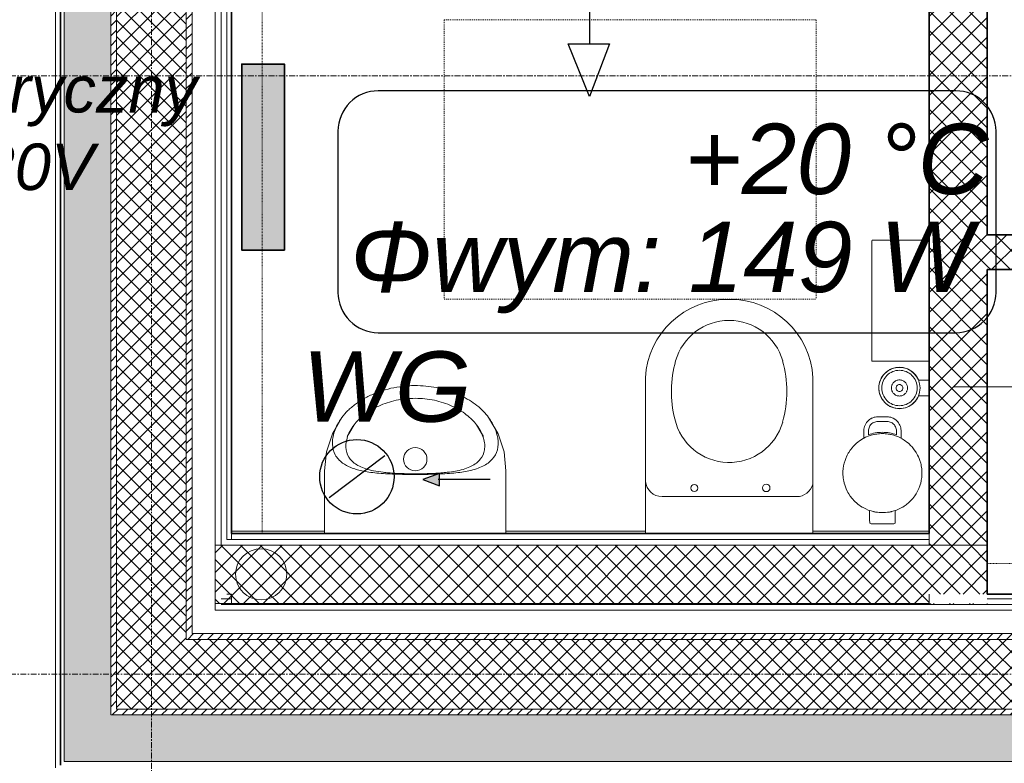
# Model space of a CAD drawing. Header units: millimetres. Extents: x -37728 to 44100, y 631619 to 691915.
# Tile 207 of 256: x 18077 to 20195, y 655090 to 656689. Entities that reach past the tile are written whole.
import ezdxf
from ezdxf.lldxf.tags import DXFTag

# ---------------------------------------------------------------- set-up
doc = ezdxf.new("R2010")
doc.units = ezdxf.units.MM
for name, pattern in [('__FK_przerywana', [0.32004, 0.16002, -0.16002]), ('IMPORT-Short Dash', [0.4, 0.2, -0.2]), ('Linia siatki', [2.2225, 1.27, -0.3175, 0.3175, -0.3175])]:
    doc.linetypes.add(name, pattern=pattern)
doc.layers.add('_XREF', color=7, linetype='Continuous')
doc.layers.add('IS_Text_Konstrukcji', color=7, linetype='Continuous')
for name, color, linetype, lineweight in [('A-AREA', 252, 'Continuous', 5), ('A-AREA-IDEN', 252, 'Continuous', 5), ('A-DETL', 252, 'Continuous', 5), ('A-DETL-GENF', 252, 'Continuous', 5), ('A-DETL-MBND', 252, 'Continuous', 5), ('A-DETL-THIN', 252, 'Continuous', 5), ('A-FLOR', 252, 'Continuous', 5), ('A-WALL', 252, 'Continuous', 35), ('A-WALL-PATT', 252, 'Continuous', 35), ('G-IMPT', 252, 'Continuous', 5), ('I-FURN', 252, 'Continuous', 5), ('I-WALL', 252, 'Continuous', 5), ('ins-grzejniki_II', 1, 'Continuous', 35), ('ins-wentylacja_wywiew', 16, 'Continuous', 30), ('ins_wentylacja nawiew', 94, 'Continuous', 30), ('ins_wentylacja wywiew', 16, 'Continuous', 30), ('P-SANR-FIXT', 252, 'Continuous', 5), ('S-GRID', 252, 'Continuous', 5)]:
    doc.layers.add(name, color=color, linetype=linetype, lineweight=lineweight)
doc.styles.get("Standard").update_dxf_attribs({"font": 'arial.ttf'})
tags = doc.linetypes.add('SOLID', pattern=[10, 10, 0]).pattern_tags.tags
tags[6:7] = [DXFTag(74, 4), DXFTag(75, 0), DXFTag(340, '0'), DXFTag(46, 0.0), DXFTag(50, 0.0), DXFTag(44, 0.0), DXFTag(45, 0.0)]
tags[4:5] = [DXFTag(74, 4), DXFTag(75, 0), DXFTag(340, '0'), DXFTag(46, 0.0), DXFTag(50, 0.0), DXFTag(44, 0.0), DXFTag(45, 0.0)]
pattern_1 = [(0, (-64249.1606, -65444.3874), (2.381, 1.375), [1.587, -3.175]), (120, (-64249.1606, -65444.3874), (-2.38128493, 1.374506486), [1.587, -3.175]), (60, (-64249.1606, -65444.3874), (-0.00028493, 2.749506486), [0, -3.175, 1.587, 0])]
pattern_2 = [(45, (-64249.1606, -65444.3874), (-1.060660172, 1.060660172), [])]
pattern_3 = [(45, (-64249.1606, -65444.3874), (-1.76776695, 1.76776695), []), (135, (-64249.1606, -65444.3874), (-1.76776695, -1.76776695), [])]
pattern_4 = [(45, (-64249.1606, -65444.3874), (-2.12132034, 2.12132034), []), (135, (-64249.1606, -65444.3874), (-2.12132034, -2.12132034), [])]

# ---------------------------------------------------------------- blocks, each defined once
blk = doc.blocks.new('Sanitary_Accessories_HEWI_Toilet-brush-unit - Default Colour - _DC Matt black_-V3-__-00_00 Przyziemie PB')
at = {"layer": 'G-IMPT', "color": 252}
blk.add_line((3.81, -0.99), (3.81, -0.98), dxfattribs=at)
at = {"layer": 'G-IMPT', "color": 252, "flags": 128}
for points in [[(-1.7, 3.13), (-2.04, 2.97), (-2.43, 2.74), (-2.8, 2.47), (-3.14, 2.16), (-3.45, 1.82), (-3.72, 1.45), (-3.95, 1.06), (-4.13, 0.66), (-4.27, 0.24), (-4.37, -0.17), (-4.43, -0.58), (-4.44, -0.98), (-4.43, -1.38), (-4.37, -1.79), (-4.27, -2.2), (-4.13, -2.62), (-3.95, -3.02), (-3.72, -3.41), (-3.45, -3.78), (-3.14, -4.12), (-2.8, -4.43), (-2.43, -4.7), (-2.04, -4.93), (-1.64, -5.11), (-1.22, -5.25), (-0.81, -5.35), (-0.4, -5.41), (0, -5.43), (0.4, -5.41), (0.81, -5.35), (1.22, -5.25), (1.64, -5.11), (2.04, -4.93), (2.43, -4.7), (2.8, -4.43), (3.14, -4.12), (3.45, -3.78), (3.72, -3.41), (3.95, -3.02), (4.13, -2.62), (4.27, -2.2), (4.37, -1.79), (4.43, -1.38), (4.45, -0.98), (4.43, -0.58), (4.37, -0.17), (4.27, 0.24), (4.13, 0.66), (3.95, 1.06), (3.72, 1.45), (3.45, 1.82), (3.14, 2.16), (2.8, 2.47), (2.43, 2.74), (2.04, 2.97), (1.7, 3.13), (1.7, 4.66), (1.7, 5.41)], [(-1.7, 5.41), (-1.7, 4.66), (-1.7, 3.89), (-1.7, 3.13)]]:
    blk.add_lwpolyline(points, dxfattribs=at)
for points in [[(-0.16, 0.74), (-0.17, 0.74), (-0.31, 0.72), (-0.34, 0.72), (-0.48, 0.68), (-0.5, 0.67), (-0.64, 0.63), (-0.66, 0.62), (-0.79, 0.56), (-0.82, 0.55), (-0.95, 0.47), (-0.96, 0.46), (-1.09, 0.36), (-1.1, 0.36), (-1.22, 0.24), (-1.34, 0.12), (-1.34, 0.11), (-1.44, -0.02), (-1.45, -0.03), (-1.53, -0.17), (-1.54, -0.19), (-1.6, -0.32), (-1.61, -0.34), (-1.66, -0.48), (-1.66, -0.5), (-1.7, -0.64), (-1.7, -0.67), (-1.72, -0.81), (-1.72, -0.83), (-1.73, -0.98), (-1.72, -1.14), (-1.72, -1.15), (-1.7, -1.3), (-1.7, -1.32), (-1.66, -1.46), (-1.66, -1.48), (-1.61, -1.62), (-1.6, -1.64), (-1.54, -1.78), (-1.53, -1.8), (-1.45, -1.93), (-1.44, -1.94), (-1.34, -2.07), (-1.34, -2.08), (-1.22, -2.2), (-1.1, -2.32), (-1.09, -2.32), (-0.96, -2.42), (-0.95, -2.43), (-0.82, -2.51), (-0.79, -2.52), (-0.66, -2.58), (-0.64, -2.59), (-0.5, -2.64), (-0.48, -2.64), (-0.34, -2.68), (-0.31, -2.68), (-0.17, -2.7), (-0.16, -2.7), (0, -2.71), (0.16, -2.7), (0.17, -2.7), (0.32, -2.68), (0.34, -2.68), (0.48, -2.64), (0.5, -2.64), (0.64, -2.59), (0.66, -2.58), (0.79, -2.52), (0.82, -2.51), (0.95, -2.43), (0.96, -2.42), (1.09, -2.32), (1.1, -2.32), (1.22, -2.2), (1.34, -2.08), (1.34, -2.07), (1.44, -1.94), (1.45, -1.93), (1.53, -1.8), (1.54, -1.78), (1.6, -1.64), (1.61, -1.62), (1.66, -1.48), (1.66, -1.46), (1.7, -1.32), (1.7, -1.3), (1.72, -1.15), (1.72, -1.14), (1.73, -0.98), (1.72, -0.83), (1.72, -0.81), (1.7, -0.67), (1.7, -0.64), (1.66, -0.5), (1.66, -0.48), (1.61, -0.34), (1.6, -0.32), (1.54, -0.19), (1.53, -0.17), (1.45, -0.03), (1.44, -0.02), (1.34, 0.11), (1.34, 0.12), (1.22, 0.24), (1.1, 0.36), (1.09, 0.36), (0.96, 0.46), (0.95, 0.47), (0.82, 0.55), (0.79, 0.56), (0.66, 0.62), (0.64, 0.63), (0.5, 0.67), (0.48, 0.68), (0.34, 0.72), (0.32, 0.72), (0.17, 0.74), (0.16, 0.74), (0, 0.75)], [(0.13, -0.24), (-0.16, -0.25), (-0.43, -0.37), (-0.63, -0.58), (-0.74, -0.85), (-0.73, -1.14), (-0.61, -1.41), (-0.4, -1.61), (-0.13, -1.72), (0.16, -1.71), (0.43, -1.6), (0.63, -1.38), (0.74, -1.11), (0.73, -0.82), (0.61, -0.55), (0.4, -0.35)]]:
    blk.add_lwpolyline(points, close=True, dxfattribs=at)
at = {"layer": 'G-IMPT', "color": 252}
for centre, radius, start, end in [((0, -0.99), 4.43, 90, 180), ((0, -0.98), 3.81, 90, 134.9938), ((0, -0.99), 4.43, 360, 90), ((0, -0.98), 3.81, 45.0062, 90), ((0, -0.98), 3.81, 134.9938, 180), ((0, -0.98), 3.81, 0, 45.0062), ((0, -0.99), 4.43, 180, 270), ((0, -0.98), 3.81, 180, 225.0062), ((0, -0.99), 4.43, 270, 0), ((0, -0.98), 3.81, 314.9432, 359.8989), ((0, -0.98), 3.81, 225.0062, 270), ((0, -0.98), 3.81, 270, 314.9432)]:
    blk.add_arc(centre, radius, start, end, dxfattribs=at)
blk = doc.blocks.new('Sanitary_Sanitary-Accessories_HEWI_HEWI-Waste-bin-950-05-30501 - Colour - Matt black-V4-__-00_00 Przyziemie PB')
at = {"layer": 'A-DETL-GENF', "color": 252}
for p, q in [((-2.71, 11.38), (-2.75, 11.22)), ((-2.75, 11.22), (-2.75, 10.71)), ((-2.75, 10.71), (-2.75, 10.2)), ((-2.6, 11.48), (-2.71, 11.38)), ((-2.45, 11.53), (-2.6, 11.48)), ((-1.96, 11.53), (-2.45, 11.53)), ((-1.47, 11.53), (-1.96, 11.53)), ((-0.98, 11.53), (-1.47, 11.53)), ((-0.49, 11.53), (-0.98, 11.53)), ((0, 11.53), (-0.49, 11.53)), ((0.49, 11.53), (0, 11.53)), ((0.98, 11.53), (0.49, 11.53)), ((1.47, 11.53), (0.98, 11.53)), ((1.96, 11.53), (1.47, 11.53)), ((2.45, 11.53), (1.96, 11.53)), ((2.6, 11.48), (2.45, 11.53)), ((2.71, 11.38), (2.6, 11.48)), ((2.74, 11.28), (2.71, 11.38)), ((2.75, 10.71), (2.74, 11.28)), ((2.75, 10.2), (2.75, 10.71)), ((-3.04, 8.56), (-3.61, 8.32)), ((-2.75, 8.67), (-3.04, 8.56)), ((-2.75, 10.2), (-2.75, 9.69)), ((-2.75, 9.69), (-2.75, 9.18)), ((-2.75, 9.18), (-2.75, 8.67)), ((-2.75, 8.67), (-2.43, 8.77)), ((-2.45, 8.76), (-2.75, 8.67)), ((-1.98, 8.89), (-2.45, 8.76)), ((-2.43, 8.77), (-2.03, 8.88)), ((-2.03, 8.88), (-1.94, 8.9)), ((-1.85, 8.92), (-1.98, 8.89)), ((-1.94, 8.9), (-1.63, 8.97)), ((-1.24, 9.03), (-1.85, 8.92)), ((-1.63, 8.97), (-1.49, 8.99)), ((-1.49, 8.99), (-1.21, 9.04)), ((-0.62, 9.1), (-1.24, 9.03)), ((-1.21, 9.04), (-1.08, 9.06)), ((-1.08, 9.06), (-0.69, 9.1)), ((-0.69, 9.1), (-0.27, 9.12)), ((-0.4, 9.12), (-0.62, 9.1)), ((0, 9.12), (-0.4, 9.12)), ((-0.27, 9.12), (-0.15, 9.12)), ((-0.15, 9.12), (0.15, 9.12)), ((0.4, 9.12), (0, 9.12)), ((0.15, 9.12), (0.27, 9.12)), ((0.27, 9.12), (0.67, 9.1)), ((0.62, 9.1), (0.4, 9.12)), ((1.2, 9.04), (0.62, 9.1)), ((0.67, 9.1), (1.08, 9.06)), ((1.08, 9.06), (1.21, 9.04)), ((1.85, 8.92), (1.2, 9.04)), ((1.21, 9.04), (1.49, 8.99)), ((1.49, 8.99), (1.63, 8.97)), ((1.63, 8.97), (1.94, 8.9)), ((1.98, 8.89), (1.85, 8.92)), ((1.94, 8.9), (2.03, 8.88)), ((2.45, 8.76), (1.98, 8.89)), ((2.03, 8.88), (2.43, 8.77)), ((2.43, 8.77), (2.75, 8.67)), ((2.75, 8.67), (2.45, 8.76)), ((2.75, 9.69), (2.75, 10.2)), ((2.75, 9.18), (2.75, 9.69)), ((2.75, 8.67), (2.75, 9.18)), ((3.04, 8.56), (2.75, 8.67)), ((3.57, 8.34), (3.04, 8.56)), ((-6.12, 6.52), (-6.39, 6.23)), ((-5.77, 6.87), (-6.12, 6.52)), ((-5.67, 6.96), (-5.77, 6.87)), ((-5.19, 7.35), (-5.67, 6.96)), ((-5.09, 7.43), (-5.19, 7.35)), ((-4.69, 7.71), (-5.09, 7.43)), ((-4.35, 7.93), (-4.69, 7.71)), ((-4.16, 8.04), (-4.35, 7.93)), ((-3.61, 8.32), (-4.16, 8.04)), ((4.16, 8.04), (3.57, 8.34)), ((4.35, 7.93), (4.16, 8.04)), ((4.69, 7.71), (4.35, 7.93)), ((5.09, 7.43), (4.69, 7.71)), ((5.19, 7.35), (5.09, 7.43)), ((5.67, 6.96), (5.19, 7.35)), ((5.77, 6.87), (5.67, 6.96)), ((6.12, 6.52), (5.77, 6.87)), ((6.39, 6.23), (6.12, 6.52)), ((-7.56, 4.51), (-7.82, 3.95)), ((-7.41, 4.79), (-7.56, 4.51)), ((-7.26, 5.05), (-7.41, 4.79)), ((-6.94, 5.54), (-7.26, 5.05)), ((-6.53, 6.06), (-6.94, 5.54)), ((-6.39, 6.23), (-6.53, 6.06)), ((6.53, 6.06), (6.39, 6.23)), ((6.91, 5.57), (6.53, 6.06)), ((7.26, 5.05), (6.91, 5.57)), ((7.41, 4.79), (7.26, 5.05)), ((7.56, 4.51), (7.41, 4.79)), ((7.8, 4), (7.56, 4.51)), ((-8.36, 2.17), (-8.45, 1.55)), ((-8.33, 2.31), (-8.36, 2.17)), ((-8.22, 2.77), (-8.33, 2.31)), ((-8.11, 3.17), (-8.22, 2.77)), ((-8.04, 3.37), (-8.11, 3.17)), ((-7.82, 3.95), (-8.04, 3.37)), ((8.04, 3.37), (7.8, 4)), ((8.11, 3.17), (8.04, 3.37)), ((8.22, 2.77), (8.11, 3.17)), ((8.33, 2.31), (8.22, 2.77)), ((8.36, 2.17), (8.33, 2.31)), ((8.45, 1.55), (8.36, 2.17)), ((-8.49, 0.94), (-8.5, 0.55)), ((-8.5, 0.55), (-8.49, 0.31)), ((-8.46, 1.44), (-8.49, 0.94)), ((-8.49, 0.31), (-8.45, -0.3)), ((-8.45, 1.55), (-8.46, 1.44)), ((8.46, 1.44), (8.45, 1.55)), ((8.45, -0.33), (8.49, 0.31)), ((8.49, 0.94), (8.46, 1.44)), ((8.5, 0.55), (8.49, 0.94)), ((8.49, 0.31), (8.5, 0.55)), ((-8.45, -0.3), (-8.36, -0.92)), ((-8.36, -0.92), (-8.3, -1.2)), ((-8.3, -1.2), (-8.22, -1.52)), ((-8.22, -1.52), (-8.07, -2.06)), ((-8.07, -2.06), (-7.82, -2.7)), ((8.04, -2.12), (8.22, -1.52)), ((8.22, -1.52), (8.3, -1.2)), ((8.3, -1.2), (8.36, -0.92)), ((8.36, -0.92), (8.45, -0.33)), ((-7.82, -2.7), (-7.74, -2.88)), ((-7.74, -2.88), (-7.56, -3.26)), ((-7.56, -3.26), (-7.34, -3.67)), ((-7.34, -3.67), (-7.26, -3.8)), ((-7.26, -3.8), (-6.91, -4.32)), ((6.91, -4.32), (7.26, -3.8)), ((7.26, -3.8), (7.34, -3.67)), ((7.34, -3.67), (7.56, -3.26)), ((7.56, -3.26), (7.74, -2.88)), ((7.74, -2.88), (7.82, -2.7)), ((7.82, -2.7), (8.04, -2.12)), ((-6.91, -4.32), (-6.85, -4.41)), ((-6.85, -4.41), (-6.53, -4.81)), ((-6.53, -4.81), (-6.29, -5.09)), ((-6.29, -5.09), (-6.12, -5.27)), ((-6.12, -5.27), (-5.67, -5.71)), ((-5.67, -5.71), (-5.19, -6.1)), ((-5.19, -6.1), (-4.97, -6.27)), ((-4.97, -6.27), (-4.69, -6.46)), ((4.69, -6.46), (4.97, -6.27)), ((4.97, -6.27), (5.19, -6.1)), ((5.19, -6.1), (5.66, -5.71)), ((5.66, -5.71), (6.12, -5.27)), ((6.12, -5.27), (6.29, -5.09)), ((6.29, -5.09), (6.53, -4.81)), ((6.53, -4.81), (6.85, -4.41)), ((6.85, -4.41), (6.91, -4.32)), ((-4.69, -6.46), (-4.23, -6.75)), ((-4.23, -6.75), (-3.61, -7.07)), ((-3.61, -7.07), (-4, -6.87)), ((-4, -6.87), (-4, -7.27)), ((-4, -7.27), (-4, -7.67)), ((-4, -7.67), (-4, -8.07)), ((-4, -8.07), (-4, -8.48)), ((-3.61, -7.07), (-3.44, -7.15)), ((-3.44, -7.15), (-3.61, -7.07)), ((-3.44, -7.15), (-3.04, -7.31)), ((-3.04, -7.31), (-3.44, -7.15)), ((-3.04, -7.31), (-2.61, -7.46)), ((-2.61, -7.46), (-3.04, -7.31)), ((-2.64, -7.73), (-3, -7.6)), ((-3, -7.6), (-3, -8.04)), ((-3, -7.6), (-2.64, -7.73)), ((-3, -8.04), (-3, -7.6)), ((-3, -8.04), (-3, -8.48)), ((-3, -8.48), (-3, -8.04)), ((-2.28, -7.84), (-2.64, -7.73)), ((-2.64, -7.73), (-2.28, -7.84)), ((-2.61, -7.46), (-2.45, -7.51)), ((-2.45, -7.51), (-2.61, -7.46)), ((-2.45, -7.51), (-1.85, -7.67)), ((-2.15, -7.59), (-2.45, -7.51)), ((-1.91, -7.93), (-2.28, -7.84)), ((-2.28, -7.84), (-1.91, -7.93)), ((-1.85, -7.67), (-2.15, -7.59)), ((-1.54, -8.01), (-1.91, -7.93)), ((-1.91, -7.93), (-1.54, -8.01)), ((-1.85, -7.67), (-1.76, -7.69)), ((-1.76, -7.69), (-1.85, -7.67)), ((-1.76, -7.69), (-1.24, -7.78)), ((-1.5, -7.74), (-1.76, -7.69)), ((-1.16, -8.07), (-1.54, -8.01)), ((-1.54, -8.01), (-1.16, -8.07)), ((-1.24, -7.78), (-1.5, -7.74)), ((-1.24, -7.78), (-0.88, -7.83)), ((-0.88, -7.83), (-1.24, -7.78)), ((-0.77, -8.11), (-1.16, -8.07)), ((-1.16, -8.07), (-0.77, -8.11)), ((-0.88, -7.83), (-0.62, -7.85)), ((-0.62, -7.85), (-0.88, -7.83)), ((-0.39, -8.14), (-0.77, -8.11)), ((-0.77, -8.11), (-0.39, -8.14)), ((-0.62, -7.85), (0, -7.88)), ((-0.31, -7.86), (-0.62, -7.85)), ((0, -8.15), (-0.39, -8.14)), ((-0.39, -8.14), (0, -8.15)), ((0, -7.88), (-0.31, -7.86)), ((0, -7.88), (0.62, -7.85)), ((0.31, -7.86), (0, -7.88)), ((0.39, -8.14), (0, -8.15)), ((0, -8.15), (0.39, -8.14)), ((0.62, -7.85), (0.31, -7.86)), ((0.77, -8.11), (0.39, -8.14)), ((0.39, -8.14), (0.77, -8.11)), ((0.62, -7.85), (0.88, -7.83)), ((0.88, -7.83), (0.62, -7.85)), ((1.16, -8.07), (0.77, -8.11)), ((0.77, -8.11), (1.16, -8.07)), ((0.88, -7.83), (1.24, -7.78)), ((1.24, -7.78), (0.88, -7.83)), ((1.54, -8.01), (1.16, -8.07)), ((1.16, -8.07), (1.54, -8.01)), ((1.24, -7.78), (1.76, -7.69)), ((1.5, -7.74), (1.24, -7.78)), ((1.76, -7.69), (1.5, -7.74)), ((1.91, -7.93), (1.54, -8.01)), ((1.54, -8.01), (1.91, -7.93)), ((1.76, -7.69), (1.85, -7.67)), ((1.85, -7.67), (1.76, -7.69)), ((1.85, -7.67), (2.45, -7.51)), ((2.15, -7.59), (1.85, -7.67)), ((2.28, -7.84), (1.91, -7.93)), ((1.91, -7.93), (2.28, -7.84)), ((2.45, -7.51), (2.15, -7.59)), ((2.64, -7.73), (2.28, -7.84)), ((2.28, -7.84), (2.64, -7.73)), ((2.45, -7.51), (2.61, -7.46)), ((2.61, -7.46), (2.45, -7.51)), ((2.61, -7.46), (3.04, -7.31)), ((3.04, -7.31), (2.61, -7.46)), ((3, -7.6), (2.64, -7.73)), ((2.64, -7.73), (3, -7.6)), ((3, -8.04), (3, -7.6)), ((3, -7.6), (3, -8.04)), ((3, -8.48), (3, -8.04)), ((3, -8.04), (3, -8.48)), ((3.04, -7.31), (3.44, -7.15)), ((3.44, -7.15), (3.04, -7.31)), ((3.44, -7.15), (3.61, -7.07)), ((3.61, -7.07), (3.44, -7.15)), ((3.61, -7.07), (4.16, -6.79)), ((4, -6.87), (3.61, -7.07)), ((4, -7.27), (4, -6.87)), ((4, -7.67), (4, -7.27)), ((4, -8.07), (4, -7.67)), ((4, -8.48), (4, -8.07)), ((4.16, -6.79), (4.69, -6.46)), ((-4, -8.48), (-4, -8.59)), ((-4, -8.59), (-3.98, -8.79)), ((-3.98, -8.79), (-3.93, -9.1)), ((-3.93, -9.1), (-3.86, -9.4)), ((-3.86, -9.4), (-3.75, -9.67)), ((-3.75, -9.67), (-3.62, -9.93)), ((-3.62, -9.93), (-3.47, -10.18)), ((-3.47, -10.18), (-3.28, -10.42)), ((-3.28, -10.42), (-3.23, -10.48)), ((-3.23, -10.48), (-3.07, -10.64)), ((-3, -8.48), (-2.99, -8.7)), ((-2.99, -8.7), (-3, -8.48)), ((-2.99, -8.7), (-2.95, -8.92)), ((-2.95, -8.92), (-2.99, -8.7)), ((-2.95, -8.92), (-2.89, -9.14)), ((-2.89, -9.14), (-2.95, -8.92)), ((-2.89, -9.14), (-2.8, -9.34)), ((-2.8, -9.34), (-2.89, -9.14)), ((-2.8, -9.34), (-2.69, -9.54)), ((-2.69, -9.54), (-2.8, -9.34)), ((-2.69, -9.54), (-2.56, -9.72)), ((-2.56, -9.72), (-2.69, -9.54)), ((-2.56, -9.72), (-2.41, -9.89)), ((-2.41, -9.89), (-2.56, -9.72)), ((-2.41, -9.89), (-2.25, -10.04)), ((-2.25, -10.04), (-2.41, -9.89)), ((-2.25, -10.04), (-2.06, -10.17)), ((-2.06, -10.17), (-2.25, -10.04)), ((-2.06, -10.17), (-1.87, -10.28)), ((-1.87, -10.28), (-2.06, -10.17)), ((-1.87, -10.28), (-1.66, -10.36)), ((-1.66, -10.36), (-1.87, -10.28)), ((-1.66, -10.36), (-1.45, -10.42)), ((-1.45, -10.42), (-1.66, -10.36)), ((-1.45, -10.42), (-1.22, -10.46)), ((-1.22, -10.46), (-1.45, -10.42)), ((-1.22, -10.46), (-1, -10.47)), ((-1, -10.47), (-1.22, -10.46)), ((-1, -10.47), (-0.6, -10.47)), ((-0.6, -10.47), (-1, -10.47)), ((-0.6, -10.47), (-0.2, -10.47)), ((-0.2, -10.47), (-0.6, -10.47)), ((-0.2, -10.47), (0.2, -10.47)), ((0.2, -10.47), (-0.2, -10.47)), ((0.2, -10.47), (0.6, -10.47)), ((0.6, -10.47), (0.2, -10.47)), ((0.6, -10.47), (1, -10.47)), ((1, -10.47), (0.6, -10.47)), ((1, -10.47), (1.22, -10.46)), ((1.22, -10.46), (1, -10.47)), ((1.22, -10.46), (1.45, -10.42)), ((1.45, -10.42), (1.22, -10.46)), ((1.45, -10.42), (1.66, -10.36)), ((1.66, -10.36), (1.45, -10.42)), ((1.66, -10.36), (1.87, -10.28)), ((1.87, -10.28), (1.66, -10.36)), ((1.87, -10.28), (2.06, -10.17)), ((2.06, -10.17), (1.87, -10.28)), ((2.06, -10.17), (2.25, -10.04)), ((2.25, -10.04), (2.06, -10.17)), ((2.25, -10.04), (2.41, -9.89)), ((2.41, -9.89), (2.25, -10.04)), ((2.41, -9.89), (2.56, -9.72)), ((2.56, -9.72), (2.41, -9.89)), ((2.56, -9.72), (2.69, -9.54)), ((2.69, -9.54), (2.56, -9.72)), ((2.69, -9.54), (2.8, -9.34)), ((2.8, -9.34), (2.69, -9.54)), ((2.8, -9.34), (2.89, -9.14)), ((2.89, -9.14), (2.8, -9.34)), ((2.89, -9.14), (2.95, -8.92)), ((2.95, -8.92), (2.89, -9.14)), ((2.95, -8.92), (2.99, -8.7)), ((2.99, -8.7), (2.95, -8.92)), ((2.99, -8.7), (3, -8.48)), ((3, -8.48), (2.99, -8.7)), ((3.07, -10.64), (3.23, -10.48)), ((3.23, -10.48), (3.28, -10.42)), ((3.28, -10.42), (3.43, -10.24)), ((3.43, -10.24), (3.6, -9.98)), ((3.6, -9.98), (3.74, -9.7)), ((3.74, -9.7), (3.85, -9.4)), ((3.85, -9.4), (3.93, -9.12)), ((3.93, -9.12), (3.98, -8.85)), ((3.98, -8.85), (4, -8.59)), ((4, -8.59), (4, -8.48)), ((-3.07, -10.64), (-3.01, -10.7)), ((-3.01, -10.7), (-2.85, -10.84)), ((-2.85, -10.84), (-2.76, -10.9)), ((-2.76, -10.9), (-2.6, -11.01)), ((-2.6, -11.01), (-2.5, -11.07)), ((-2.5, -11.07), (-2.34, -11.16)), ((-2.34, -11.16), (-2.22, -11.22)), ((-2.22, -11.22), (-2.08, -11.28)), ((-2.08, -11.28), (-1.93, -11.33)), ((-1.93, -11.33), (-1.8, -11.37)), ((-1.8, -11.37), (-1.62, -11.41)), ((-1.62, -11.41), (-1.53, -11.43)), ((-1.53, -11.43), (-1.31, -11.46)), ((-1.31, -11.46), (-1, -11.47)), ((-1, -11.47), (-0.6, -11.47)), ((-0.6, -11.47), (-0.2, -11.47)), ((-0.2, -11.47), (0.2, -11.47)), ((0.2, -11.47), (0.6, -11.47)), ((0.6, -11.47), (1, -11.47)), ((1, -11.47), (1.26, -11.46)), ((1.26, -11.46), (1.53, -11.43)), ((1.53, -11.43), (1.62, -11.41)), ((1.62, -11.41), (1.8, -11.37)), ((1.8, -11.37), (1.93, -11.33)), ((1.93, -11.33), (2.08, -11.28)), ((2.08, -11.28), (2.22, -11.22)), ((2.22, -11.22), (2.34, -11.16)), ((2.34, -11.16), (2.5, -11.07)), ((2.5, -11.07), (2.6, -11.01)), ((2.6, -11.01), (2.76, -10.9)), ((2.76, -10.9), (2.85, -10.84)), ((2.85, -10.84), (3.01, -10.7)), ((3.01, -10.7), (3.07, -10.64))]:
    blk.add_line(p, q, dxfattribs=at)
blk = doc.blocks.new('OHy Szereg Ustęp ___FK_04_0 - Ustęp-9271751-__-00_00 Przyziemie PB')
at = {"layer": 'P-SANR-FIXT', "color": 252}
for p, q in [((-5.49, 41), (-5.49, 7.5)), ((30.49, 7.5), (30.49, 41)), ((-1.92, 15.45), (27.03, 15.45))]:
    blk.add_line(p, q, dxfattribs=at)
for centre, radius in [((5.01, 17.3), 0.749), ((20.47, 17.32), 0.805)]:
    blk.add_circle(centre, radius, dxfattribs=at)
for centre, radius, start, end in [((12.29, 40.06), 17.81, 89.3247, 176.9745), ((12.29, 40.06), 17.81, 89.3247, 176.9745), ((12.71, 40.06), 17.81, 3.0255, 90.6753), ((12.71, 40.06), 17.81, 3.0255, 90.6753), ((12.5, 41.37), 11.97, 15.9136, 164.0864), ((24.02, 38.09), 23.95, 164.0864, 194.3367), ((0.9, 38.06), 24.02, 344.0864, 15.9136), ((12.5, 34.76), 11.97, 192.5656, 344.0864), ((-1.92, 19.03), 3.58, 184.8473, 270), ((27.03, 19.03), 3.58, 270, 345.3093)]:
    blk.add_arc(centre, radius, start, end, dxfattribs=at)
blk = doc.blocks.new('Sanitary_Bathroom-Accessories_Roca_8174060xx-Public-Wall-mounted-industrial - 02 - Matt-V13-__-00_00 Przyziemie PB')
at = {"layer": 'A-DETL-GENF', "color": 252}
for p, q in [((-12.9, 0), (-13, -0.1)), ((-13, -0.1), (-13, -12.26)), ((12.9, 0), (-12.9, 0)), ((13, -0.1), (12.9, 0)), ((13, -12.26), (13, -0.1)), ((-13, -12.26), (-12.9, -12.36)), ((12.9, -12.36), (13, -12.26))]:
    blk.add_line(p, q, dxfattribs=at)
blk = doc.blocks.new('ZZZ OHy Pisuar ___FK_04_0 - przykład-5707103-__-00_00 Przyziemie PB')
at = {"layer": 'P-SANR-FIXT', "color": 252}
for p, q in [((63440.25, 65580.87), (63441.38, 65582.83)), ((63442.49, 65578.72), (63443.98, 65581.22)), ((63443.98, 65581.22), (63442.84, 65579.3)), ((63471.47, 65579.3), (63470.33, 65581.22)), ((63470.33, 65581.22), (63471.81, 65578.72)), ((63472.92, 65582.83), (63474.06, 65580.87)), ((63437.65, 65571.36), (63437.65, 65557.86)), ((63476.65, 65557.86), (63476.65, 65571.36))]:
    blk.add_line(p, q, dxfattribs=at)
at = {"layer": 'P-SANR-FIXT', "color": 252, "flags": 128}
for points in [[(63441.38, 65582.83), (63439.34, 65579.3), (63438.08, 65575.42), (63437.65, 65571.36)], [(63476.65, 65571.36), (63476.23, 65575.42), (63474.96, 65579.3), (63472.92, 65582.83)], [(63437.65, 65571.36), (63438.08, 65575.42), (63439.34, 65579.3), (63440.14, 65580.68)], [(63474.17, 65580.68), (63474.96, 65579.3), (63476.23, 65575.42), (63476.65, 65571.36)]]:
    blk.add_lwpolyline(points, dxfattribs=at)
at = {"layer": 'P-SANR-FIXT', "color": 252}
for start, end in [(0, 180), (180, 0)]:
    blk.add_arc((63457.15, 65573.86), 2.5, start, end, dxfattribs=at)
for points, knots in [([(63441.38, 65582.83), (63441.75, 65583.33), (63442.39, 65584.07), (63443.42, 65585.01), (63444.27, 65585.69), (63445.19, 65586.33), (63446.51, 65587.12), (63449.04, 65588.35), (63453.11, 65589.53), (63458.12, 65589.83), (63462.87, 65589.13), (63466.35, 65587.89), (63468.81, 65586.55), (63470.45, 65585.41), (63471.85, 65584.15), (63472.6, 65583.28), (63472.92, 65582.83)], [-1, -1, -1, -1, -0.933824, -0.900735, -0.867647, -0.834559, -0.801471, -0.735294, -0.602941, -0.470588, -0.352941, -0.235294, -0.176471, -0.117647, -0.058824, 0, 0, 0, 0]), ([(63470.33, 65581.22), (63470.04, 65581.61), (63469.39, 65582.36), (63468.15, 65583.44), (63466.7, 65584.44), (63464.49, 65585.6), (63461.31, 65586.65), (63457.15, 65587.09), (63452.99, 65586.65), (63449.82, 65585.6), (63447.61, 65584.44), (63446.15, 65583.45), (63444.92, 65582.36), (63444.26, 65581.61), (63443.98, 65581.22)], [-1, -1, -1, -1, -0.9375, -0.875, -0.8125, -0.75, -0.625, -0.5, -0.375, -0.25, -0.1875, -0.125, -0.0625, 0, 0, 0, 0]), ([(63445.63, 65571.36), (63445.2, 65571.46), (63444.38, 65571.66), (63442.92, 65572.17), (63441.23, 65573.08), (63439.78, 65574.7), (63439.26, 65576.62), (63439.37, 65578.39), (63439.73, 65579.81), (63440.38, 65581.31), (63441.01, 65582.32), (63441.38, 65582.83)], [-1, -1, -1, -1, -0.931818, -0.863636, -0.727273, -0.545455, -0.363636, -0.272727, -0.181818, -0.090909, 0, 0, 0, 0]), ([(63443.98, 65581.22), (63443.62, 65580.74), (63443.01, 65579.79), (63442.25, 65577.92), (63442.09, 65575.79), (63442.85, 65574.08), (63443.98, 65572.99), (63445.09, 65572.31), (63446.45, 65571.76), (63447.55, 65571.48), (63448.14, 65571.36)], [-1, -1, -1, -1, -0.9, -0.8, -0.6, -0.4, -0.3, -0.2, -0.1, 0, 0, 0, 0]), ([(63466.16, 65571.36), (63466.76, 65571.48), (63467.85, 65571.76), (63469.67, 65572.49), (63471.3, 65573.74), (63472.06, 65575.45), (63472.12, 65577.07), (63471.86, 65578.38), (63471.29, 65579.79), (63470.69, 65580.74), (63470.33, 65581.22)], [-1, -1, -1, -1, -0.9, -0.8, -0.6, -0.4, -0.3, -0.2, -0.1, 0, 0, 0, 0]), ([(63472.92, 65582.83), (63473.2, 65582.45), (63473.7, 65581.69), (63474.46, 65580.18), (63475.07, 65578.13), (63474.96, 65575.79), (63473.85, 65573.75), (63472.14, 65572.51), (63470.32, 65571.77), (63469.25, 65571.49), (63468.68, 65571.36)], [-1, -1, -1, -1, -0.931818, -0.863636, -0.727273, -0.545455, -0.363636, -0.181818, -0.090909, 0, 0, 0, 0]), ([(63448.14, 65571.36), (63448.8, 65571.23), (63449.86, 65571.07), (63451.24, 65570.93), (63452.07, 65570.87), (63452.71, 65570.83), (63453.37, 65570.79), (63454.27, 65570.76), (63455.21, 65570.73), (63456.15, 65570.72), (63456.86, 65570.71), (63457.58, 65570.71), (63458.25, 65570.72), (63458.86, 65570.73), (63459.42, 65570.74), (63459.98, 65570.76), (63460.71, 65570.78), (63461.59, 65570.83), (63462.62, 65570.89), (63463.58, 65570.98), (63464.81, 65571.12), (63465.64, 65571.26), (63466.16, 65571.36)], [-1, -1, -1, -1, -0.861111, -0.791667, -0.756944, -0.722222, -0.6875, -0.652778, -0.583333, -0.548611, -0.513889, -0.479167, -0.444444, -0.416667, -0.388889, -0.361111, -0.333333, -0.277778, -0.222222, -0.166667, -0.111111, 0, 0, 0, 0])]:
    blk.add_open_spline(points, degree=3, knots=knots, dxfattribs=at)
blk.add_open_spline([(63468.68, 65571.36), (63468.19, 65571.26), (63467.16, 65571.07), (63465.45, 65570.87), (63463.56, 65570.72), (63461.53, 65570.63), (63459.38, 65570.58), (63457.15, 65570.57), (63454.93, 65570.58), (63452.78, 65570.63), (63450.74, 65570.72), (63448.86, 65570.87), (63447.15, 65571.07), (63446.12, 65571.26), (63445.63, 65571.36)], degree=3, dxfattribs=at)
blk = doc.blocks.new('METKA_POMIESZCZENIA PB NL Lubin - Rozbudowana - z ramką-8603349-__-00_00 Przyziemie PB')
at = {"layer": 'A-AREA-IDEN', "color": 252}
for p, q in [((0, 0.425), (0, 0)), ((-1, 0), (1.3, 0)), ((0, 0), (0, -0.425))]:
    blk.add_line(p, q, dxfattribs=at)
blk = doc.blocks.new('A$C4e31ac75')
at = {"layer": 'A-WALL-PATT', "lineweight": 5}
h = blk.add_hatch(dxfattribs=at)
h.set_pattern_fill('FP_7', color=256, style=0, pattern_type=2)
h.set_pattern_definition(pattern_1)
h.paths.add_polyline_path([(-1102.45, -8.75), (-1093.65, -8.75), (-1093.65, 803.65), (-1103.65, 803.65), (-1103.65, -8.75)])
h = blk.add_hatch(dxfattribs=at)
h.set_pattern_fill('FP_8', color=256, style=0, pattern_type=2)
h.set_pattern_definition(pattern_2)
h.paths.add_polyline_path([(-1092.4, -7.5), (-1092.4, 793.65), (-1093.65, 793.65), (-1093.65, -7.5), (-1092.58, -7.5)])
h = blk.add_hatch(dxfattribs=at)
h.set_pattern_fill('FP_9', color=256, style=0, pattern_type=2)
h.set_pattern_definition(pattern_3)
h.paths.add_polyline_path([(-1080.6, 7.5), (-1077.4, 7.5), (-1077.4, 792.4), (-1092.4, 792.4), (-1092.4, 7.5)])
h = blk.add_hatch(dxfattribs=at)
h.set_pattern_fill('FP_8', color=256, style=0, pattern_type=2)
h.set_pattern_definition(pattern_2)
h.paths.add_polyline_path([(-1076.62, 8.75), (-1076.15, 8.75), (-1076.15, 777.4), (-1077.4, 777.4), (-1077.4, 8.75)])
h = blk.add_hatch(dxfattribs=at)
h.set_pattern_fill('FP_11', color=256, style=0, pattern_type=2)
h.set_pattern_definition(pattern_4)
h.paths.add_polyline_path([(-914.37, 15), (-905.15, 15), (-905.15, 15.25), (-917.65, 15.25), (-917.65, 15), (-916.44, 15)])
h.paths.add_polyline_path([(-905.15, 27.75), (-905.15, 168.47), (-917.65, 168.47), (-917.65, 27.75), (-914.37, 27.75)])
h.paths.add_polyline_path([(-905.15, 266.07), (-905.15, 279.07), (-917.65, 279.07), (-917.65, 266.07), (-911.4, 266.07)])
h = blk.add_hatch(dxfattribs=at)
h.set_pattern_fill('FP_11', color=256, style=0, pattern_type=2)
h.set_pattern_definition(pattern_4)
h.paths.add_polyline_path([(-756.35, 87), (-756.35, 94.5), (-820, 94.5), (-820, 87), (-756.54, 87)])
h.paths.add_polyline_path([(-898.75, 87), (-898.75, 94.5), (-905.15, 94.5), (-905.15, 87)])
h = blk.add_hatch(dxfattribs=at)
h.set_pattern_fill('FP_11', color=256, style=0, pattern_type=2)
h.set_pattern_definition(pattern_4)
h.paths.add_polyline_path([(-1070.15, 15.25), (-917.65, 15.25), (-917.65, 17.25), (-905.15, 17.25), (-905.15, 27.75), (-1071.15, 27.75), (-1071.15, 15.25)])
h = blk.add_hatch(dxfattribs=at)
h.set_pattern_fill('FP_8', color=256, style=0, pattern_type=2)
h.set_pattern_definition(pattern_2)
h.paths.add_polyline_path([(-961.31, 7.5), (-750.1, 7.5), (-750.1, 8.75), (-1077.4, 8.75), (-1077.4, 7.5), (-985.61, 7.5)])
h = blk.add_hatch(dxfattribs=at)
h.set_pattern_fill('FP_9', color=256, style=0, pattern_type=2)
h.set_pattern_definition(pattern_3)
h.paths.add_polyline_path([(-795.63, -7.5), (-748.85, -7.5), (-748.85, 7.5), (-1092.4, 7.5), (-1092.4, -7.5), (-807.33, -7.5)])
h = blk.add_hatch(dxfattribs=at)
h.set_pattern_fill('FP_8', color=256, style=0, pattern_type=2)
h.set_pattern_definition(pattern_2)
h.paths.add_polyline_path([(-890.62, -8.75), (-733.85, -8.75), (-733.85, -7.5), (-1093.65, -7.5), (-1093.65, -8.75), (-938.12, -8.75)])
h = blk.add_hatch(dxfattribs=at)
h.set_pattern_fill('FP_7', color=256, style=0, pattern_type=2)
h.set_pattern_definition(pattern_1)
h.paths.add_polyline_path([(-902.5, -18.75), (-732.6, -18.75), (-732.6, -8.75), (-1103.65, -8.75), (-1103.65, -18.75), (-914.37, -18.75)])
at = {"layer": 'A-AREA'}
for p, q in [((-1067.65, 30.75), (-1047.65, 30.75)), ((-1008.65, 30.75), (-978.65, 30.75)), ((-942.67, 30.75), (-917.65, 30.75))]:
    blk.add_line(p, q, dxfattribs=at)
at = {"layer": 'A-DETL', "linetype": 'IMPORT-Short Dash'}
for p, q in [((-1021.92, 140.69), (-941.92, 140.69)), ((-1021.92, 140.69), (-1021.92, 80.69)), ((-941.92, 140.69), (-941.92, 80.69)), ((-1021.92, 80.69), (-941.92, 80.69))]:
    blk.add_line(p, q, dxfattribs=at)
at = {"layer": 'A-DETL-MBND', "linetype": '__FK_przerywana'}
for p, q in [((-1061.05, 30.25), (-1061.05, 144.25)), ((-765.2, 23.85), (-905.15, 23.85))]:
    blk.add_line(p, q, dxfattribs=at)
at = {"layer": 'A-DETL-THIN'}
blk.add_circle((-1061.29, 21.5), 5.5, dxfattribs=at)
at = {"layer": 'A-FLOR'}
blk.add_line((-1105.5, -20.1), (-1105.5, 804.45), dxfattribs=at)
at = {"layer": 'A-WALL'}
for p, q in [((-1104.45, 804.45), (-1104.45, -19.55)), ((-905.15, 94.5), (-905.15, 168.47)), ((-1067.65, 30.25), (-1067.65, 144.25)), ((-917.65, 144.25), (-917.65, 30.25)), ((-905.15, 17.25), (-905.15, 87)), ((-917.65, 30.25), (-1067.65, 30.25)), ((-758.6, 17.25), (-905.15, 17.25))]:
    blk.add_line(p, q, dxfattribs=at)
at = {"layer": 'A-WALL', "lineweight": 5}
for p, q in [((-1103.65, 803.65), (-1103.65, -18.75)), ((-1093.65, -8.75), (-1093.65, 793.65)), ((-1092.4, -7.5), (-1092.4, 792.4)), ((-1077.4, 777.4), (-1077.4, 7.5)), ((-1076.15, 776.15), (-1076.15, 8.75)), ((-1071.15, 575.15), (-1071.15, 13.75)), ((-1069.9, 575.15), (-1069.9, 27.75)), ((-1068.65, 144.25), (-1068.65, 29)), ((-1067.65, 29), (-1067.65, 30.25)), ((-917.65, 27.75), (-917.65, 30.25)), ((-1071.15, 27.75), (-905.15, 27.75)), ((-1068.65, 29), (-917.65, 29)), ((-1067.65, 17.25), (-1068.65, 17.25)), ((-1067.65, 15.25), (-1067.65, 17.25)), ((-917.65, 15), (-917.65, 17.25)), ((-1071.15, 15.25), (-917.65, 15.25)), ((-1067.65, 16.25), (-1069.9, 16.25)), ((-1069.9, 15), (-756.35, 15)), ((-905.15, 16.25), (-757.6, 16.25)), ((-905.15, 15), (-905.15, 15.25)), ((-1071.15, 13.75), (-755.1, 13.75)), ((-750.1, 8.75), (-1076.15, 8.75)), ((-1077.4, 7.5), (-748.85, 7.5)), ((-733.85, -7.5), (-1092.4, -7.5)), ((-1093.65, -8.75), (-732.6, -8.75)), ((-1103.65, -18.75), (-722.6, -18.75))]:
    blk.add_line(p, q, dxfattribs=at)
at = {"layer": 'I-WALL', "lineweight": 35}
for p, q in [((-898.75, 94.5), (-905.15, 94.5)), ((-905.15, 87), (-898.75, 87))]:
    blk.add_line(p, q, dxfattribs=at)
at = {"layer": 'S-GRID', "linetype": 'Linia siatki'}
for p, q in [((-1084.9, 934.4), (-1084.9, -178.7)), ((-1273.08, 128.67), (156.7, 128.67)), ((-1273.08, 0), (156.7, 0))]:
    blk.add_line(p, q, dxfattribs=at)
at = {"layer": 'A-AREA-IDEN', "xscale": 49.99999999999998, "yscale": 49.99999999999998, "zscale": 49.99999999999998}
blk.add_blockref('METKA_POMIESZCZENIA PB NL Lubin - Rozbudowana - z ramką-8603349-__-00_00 Przyziemie PB', (-862.51, 61.84), dxfattribs=at)
at = {"layer": 'I-FURN'}
for name, p, rotation in [('Sanitary_Bathroom-Accessories_Roca_8174060xx-Public-Wall-mounted-industrial - 02 - Matt-V13-__-00_00 Przyziemie PB', (-930.01, 80.32), 89.99999999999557), ('Sanitary_Accessories_HEWI_Toilet-brush-unit - Default Colour - _DC Matt black_-V3-__-00_00 Przyziemie PB', (-923.06, 61.56), 269.9999999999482), ('Sanitary_Sanitary-Accessories_HEWI_HEWI-Waste-bin-950-05-30501 - Colour - Matt black-V4-__-00_00 Przyziemie PB', (-927.7, 43.88), 180)]:
    blk.add_blockref(name, p, dxfattribs=dict(at, rotation=rotation))
at = {"layer": 'P-SANR-FIXT'}
for name, p in [('OHy Szereg Ustęp ___FK_04_0 - Ustęp-9271751-__-00_00 Przyziemie PB', (-973.16, 22.75)), ('ZZZ OHy Pisuar ___FK_04_0 - przykład-5707103-__-00_00 Przyziemie PB', (-64485.3, -65527.61))]:
    blk.add_blockref(name, p, dxfattribs=at)

msp = doc.modelspace()

# ---------------------------------------------------------------- block references
at = {"layer": '_XREF', "xscale": 10, "yscale": 10, "zscale": 10}
msp.add_blockref('A$C4e31ac75', (29209.5, 655281.1), dxfattribs=at)

# ---------------------------------------------------------------- next in the draw order: hatches: boundary and pattern name
at = {"layer": 'ins-grzejniki_II'}
h = msp.add_hatch(color=256, dxfattribs=at)
h.dxf.hatch_style = 1
h.paths.add_polyline_path([(18554.7, 656193.2), (18646.7, 656193.2), (18646.7, 656593.2), (18554.7, 656593.2)])
at = {"layer": 'ins-wentylacja_wywiew'}
h = msp.add_hatch(color=256, dxfattribs=at)
h.paths.add_polyline_path([(18944.4, 655700.2), (18980.4, 655686.5), (18980.4, 655700.2)])
h.paths.add_polyline_path([(18944.4, 655700.2), (18980.4, 655700.2), (18980.4, 655712.9)])

# ---------------------------------------------------------------- next in the draw order: linework, layer by layer
at = {"layer": 'ins-grzejniki_II'}
msp.add_lwpolyline([(18646.7, 656193.2), (18554.7, 656193.2), (18554.7, 656593.2), (18646.7, 656593.2)], close=True, dxfattribs=at)
at = {"layer": 'ins-wentylacja_wywiew'}
msp.add_line((19089, 655699.8, 3258.4), (18977.1, 655699.8, 3258.4), dxfattribs=at)
msp.add_lwpolyline([(18944.4, 655700.2), (18980.4, 655686.5), (18980.4, 655712.9)], close=True, dxfattribs=at)
at = {"layer": 'ins_wentylacja nawiew'}
msp.add_lwpolyline([(19301.3, 657062.3), (19301.3, 656877.3), (19495.9, 656795.1), (19302.9, 656736.6), (19302.9, 656637), (19345.6, 656637), (19302.9, 656523.1), (19257, 656637), (19302.9, 656637)], dxfattribs=at)
at = {"layer": 'ins_wentylacja wywiew'}
msp.add_line((18862.2, 655751), (18742.5, 655660.6), dxfattribs=at)
msp.add_circle((18802.4, 655705.8), 80, dxfattribs=at)
at = {"layer": 'IS_Text_Konstrukcji', "linetype": 'SOLID'}
msp.add_lwpolyline([(18848.4, 656015.6), (20090.1, 656015.6, 0.414214), (20176.7, 656102.3), (20176.7, 656448.9, 0.414214), (20090.1, 656535.6), (18848.4, 656535.6, 0.414214), (18761.7, 656448.9), (18761.7, 656102.3, 0.414214), (18848.4, 656015.6)], format="xyb", dxfattribs=at)

# ---------------------------------------------------------------- next in the draw order: texts
at = {"layer": 'IS_Text_Konstrukcji', "linetype": 'SOLID', "insert": (17833.9, 656589), "char_height": 100, "width": 1801.465, "attachment_point": 2}
msp.add_mtext('{\\fArial|b0|i1|c238|p34;Grzejnik elektryczny \\P[500W] 230V}', dxfattribs=at)
at = {"layer": 'IS_Text_Konstrukcji', "linetype": 'SOLID', "char_height": 151.2}
for s, insert, attachment_point in [('\\fArial|b0|i1;+20 °C', (19506.7, 656311.6), 7), ('\\fArial|b0|i1;Φwym: 149 W', (19456.7, 656254), 2), ('{\\fArial|b0|i1|c238|p34;WG}', (18866.7, 655975.3), 2)]:
    msp.add_mtext(s, dxfattribs=dict(at, insert=insert, attachment_point=attachment_point))

doc.saveas('drawing.dxf')
